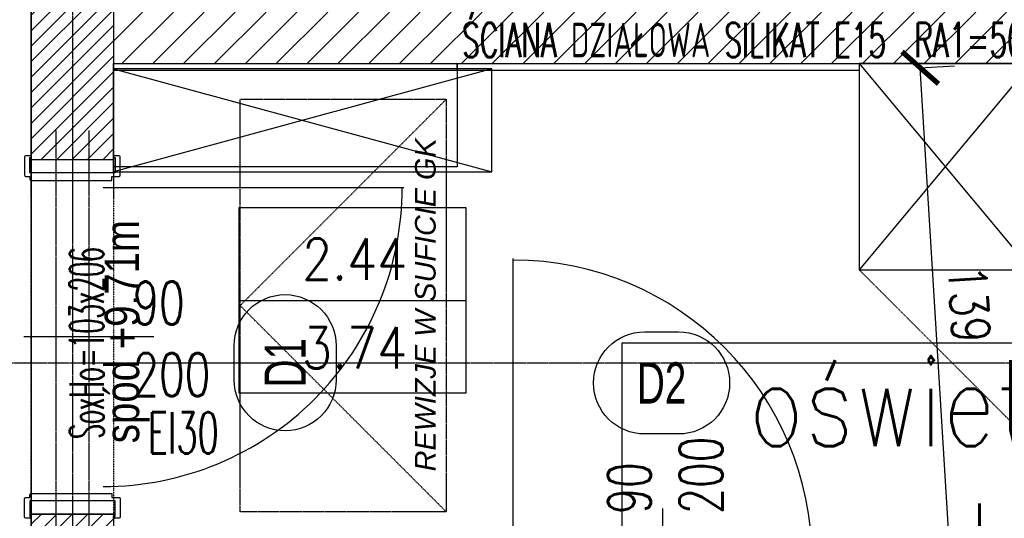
# Model space of a CAD drawing. Header units: millimetres. Extents: x 69081 to 158617, y -37521 to -9534.
# Tile 233 of 256: x 113993 to 114279, y -19254 to -19109. Entities that reach past the tile are written whole.
import ezdxf
from ezdxf.enums import TextEntityAlignment as Align

# ---------------------------------------------------------------- set-up
doc = ezdxf.new("R2010")
doc.units = ezdxf.units.MM
for name, pattern in [('DO', [0.8, 0.6, -0.1, 0, -0.1]), ('DP', [0.5, 0.3, -0.2]), ('KRESKOWA-SREDNIA', [0.2, 0.12, -0.08]), ('MP', [0.25, 0.15, -0.1])]:
    doc.linetypes.add(name, pattern=pattern)
for name, color, linetype in [('0_oświetlenie', 7, 'Continuous'), ('A-----SZ', 8, 'Continuous'), ('A-ARM', 8, 'Continuous'), ('A-MEB', 8, 'Continuous'), ('A-OSI', 8, 'DO'), ('A-SCI', 7, 'Continuous'), ('AM DRZIW WEWN', 1, 'Continuous'), ('B-widok', 9, 'Continuous'), ('BA_drz', 7, 'Continuous'), ('BA_sym', 7, 'Continuous'), ('F-BIL', 1, 'Continuous'), ('F-BIL-OP', 3, 'Continuous'), ('F-BIL-TA', 1, 'Continuous'), ('JS_OLKA KONSTR', 231, 'Continuous'), ('JS_p.poż.', 240, 'Continuous'), ('JS_PODCIĄGI', 1, 'DP'), ('Nadproża', 5, 'DO'), ('porta', 8, 'Continuous'), ('R-----OP', 1, 'Continuous')]:
    doc.layers.add(name, color=color, linetype=linetype)
doc.layers.add('OPIS', color=7, linetype='Continuous', lineweight=25)
doc.layers.add('SB_OTWORY DRZWI', color=1, linetype='Continuous', lineweight=9)
doc.styles.add('BIKTS', font='bikromsw.shx', dxfattribs={"width": 0.85})
doc.styles.add('ROMANS', font='romans.shx', dxfattribs={"height": 1})
doc.styles.add('SIMPLEX', font='simplex', dxfattribs={"width": 0.85})
doc.styles.add('SŁAWKA', font='simplex.shx', dxfattribs={"height": 12.5})
doc.styles.add('WYM--ROMANSSHX-08', font='ROMANS.SHX', dxfattribs={"width": 0.8})
doc.dimstyles.new('ROMANSSHX-K5002508105012', dxfattribs={"dimscale": 50, "dimtxt": 0.22, "dimasz": 0.2, "dimexe": 0.2, "dimexo": 0.5, "dimgap": 0.09, "dimtad": 1, "dimdec": 3, "dimrnd": 0.5, "dimdsep": 46, "dimtxsty": 'WYM--ROMANSSHX-08', "dimblk1": 'ARCHTICK', "dimblk2": 'ARCHTICK', "dimsah": 1, "dimcen": 0.1, "dimclrd": 1, "dimclre": 1, "dimclrt": 2, "dimadec": 0, "dimazin": 0, "dimtfac": 1, "dimtdec": 3, "dimtix": 1, "dimtmove": 2, "dimatfit": 3, "dimfxl": 0.5, "dimfxlon": 1, "dimtolj": 1, "dimarcsym": 0})

# ---------------------------------------------------------------- blocks, each defined once
blk = doc.blocks.new('dr1h901')
at = {"color": 0}
blk.add_line((-0.5, 0), (-0.5, 1.005), dxfattribs=at)
at = {"color": 1}
blk.add_line((0, 0.1689), (0, -0.2655), dxfattribs=at)
blk.add_arc((-0.5, 0), 1, 0, 90, dxfattribs=at)
blk = doc.blocks.new('osie')
at = {"layer": 'A-OSI'}
for p, q in [((19923.6, -41234.89), (19923.6, -43485.44)), ((17978.8, -42047.43), (20818.3, -42047.43))]:
    blk.add_line(p, q, dxfattribs=at)
blk = doc.blocks.new('_ARCHTICK')
at = {"color": 0, "linetype": 'ByBlock', "const_width": 0.15}
blk.add_lwpolyline([(-0.5, -0.5), (0.5, 0.5)], dxfattribs=at)
blk = doc.blocks.new('*D3057')
at = {"layer": 'A-SCI', "color": 1, "lineweight": -2, "transparency": 16777216}
for p, q in [((114254.89, -19122.81), (114264.87, -19122.2)), ((114263.39, -19261.33), (114254.89, -19122.81)), ((114263.39, -19261.33), (114273.37, -19260.72))]:
    blk.add_line(p, q, dxfattribs=at)
at = {"layer": 'Defpoints', "color": 0, "lineweight": 5, "transparency": 16777216}
for p in [(114250.64, -19123.07), (114254.89, -19122.81), (114259.14, -19261.59)]:
    blk.add_point(p, dxfattribs=at)
at = {"layer": 'A-SCI', "color": 1, "lineweight": -2, "transparency": 16777216, "xscale": 10, "yscale": 10, "zscale": 10}
for p, rotation in [((114254.89, -19122.81), 93.5113487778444), ((114263.39, -19261.33), 273.5113487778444)]:
    blk.add_blockref('_ARCHTICK', p, dxfattribs=dict(at, rotation=rotation))
at = {"layer": 'A-SCI', "color": 2, "transparency": 16777216, "insert": (114269.12, -19191.46), "char_height": 11, "attachment_point": 5, "rotation": 273.5113, "style": 'WYM--ROMANSSHX-08'}
blk.add_mtext('\\A1;139', dxfattribs=at)
blk = doc.blocks.new('DYBY-BL5')
at = {"layer": 'F-BIL-TA', "color": 1}
blk.add_line((0, 45), (110, 45), dxfattribs=at)
blk.add_lwpolyline([(0, 0), (0, 90), (110, 90), (110, 0)], close=True, dxfattribs=at)
at = {"layer": 'F-BIL-OP', "style": 'SIMPLEX', "width": 0.85}
blk.add_attdef('NR', text='', height=20, dxfattribs=at).set_placement((56, 55), align=Align.CENTER)
at = {"layer": 'F-BIL-OP', "color": 2, "style": 'SIMPLEX', "width": 0.85, "flags": 1}
for tag, p in [('NAZWA', (119, 55)), ('POSADZKA', (119, 12)), ('GRUPA', (119, -27)), ('RODZAJ', (119, -72))]:
    blk.add_attdef(tag, p, '', height=19, dxfattribs=at)
at = {"layer": 'F-BIL-OP', "color": 2, "style": 'SIMPLEX', "width": 0.85}
blk.add_attdef('POW.', text='', height=20, dxfattribs=at).set_placement((56, 12), align=Align.CENTER)
at = {"layer": 'F-BIL-OP', "color": 2, "style": 'SIMPLEX', "width": 0.85, "flags": 1}
blk.add_attdef('POWH.', text='', height=20, dxfattribs=at).set_placement((56, -27), align=Align.CENTER)
blk = doc.blocks.new('A$C04435ce7')
at = {"layer": 'Nadproża', "ltscale": 0.75}
for p, q in [((3319.28, 2173.87), (3319.28, 2053.87)), ((3328.86, 2173.87), (3328.86, 2053.87))]:
    blk.add_line(p, q, dxfattribs=at)
at = {"layer": 'OPIS', "insert": (3346.53, 2082.95), "char_height": 10, "width": 160, "attachment_point": 7, "rotation": 90, "style": 'WYM--ROMANSSHX-08'}
blk.add_mtext('{\\fArial|b0|i0|c238|p34;spód +9.71m}', dxfattribs=at)
blk = doc.blocks.new('symdrz')
blk.add_lwpolyline([(-10, -30, -1), (-10, 30), (10, 30, -1), (10, -30)], format="xyb", close=True)
at = {"style": 'BIKTS', "width": 0.8}
blk.add_attdef('SZERDRZ', text='', height=25, dxfattribs=at).set_placement((77.15, 8.8), align=Align.CENTER)
blk.add_attdef('SYMDRZ', text='', height=25, dxfattribs=at).set_placement((0, 0), align=Align.MIDDLE)
blk.add_attdef('WYSDRZ', text='', height=25, dxfattribs=at).set_placement((77.15, -9.49), align=Align.TOP_CENTER)
blk = doc.blocks.new('A$C253e2aa0')
at = {"layer": 'B-widok', "color": 1, "linetype": 'MP'}
blk.add_lwpolyline([(0, 60), (120, 60), (120, 0), (0, 0), (0, 60)], dxfattribs=at)
at = {"layer": 'B-widok', "linetype": 'MP'}
blk.add_lwpolyline([(0, 0), (60, 60), (120, 0)], dxfattribs=at)
at = {"layer": 'R-----OP', "ltscale": 10, "insert": (11.78, 9.11, 36538.02), "char_height": 6, "width": 4709.9909, "attachment_point": 1, "style": 'SŁAWKA'}
blk.add_mtext('{\\fArial|b0|i1|c0|p34;REWIZJE W SUFICIE GK}', dxfattribs=at)
blk = doc.blocks.new('A$C40e4dba9')
at = {"layer": 'A-SCI', "color": 4}
for p, q in [((0, 0), (0, 24)), ((103, 0), (103, 24))]:
    blk.add_line(p, q, dxfattribs=at)
at = {"layer": 'JS_PODCIĄGI', "lineweight": -3}
for p, q in [((0, 24), (103, 24)), ((103, 0), (0, 0))]:
    blk.add_line(p, q, dxfattribs=at)
at = {"layer": 'AM DRZIW WEWN', "insert": (21.87, 12.86), "char_height": 10, "width": 61.9698, "attachment_point": 1, "style": 'ROMANS'}
blk.add_mtext('{\\W0.5;SoxHo=103x206}', dxfattribs=at)

msp = doc.modelspace()

# ---------------------------------------------------------------- hatches: boundary and pattern name
at = {"layer": 'A-----SZ'}
h = msp.add_hatch(dxfattribs=at)
h.set_pattern_fill('ANSI31', color=256, scale=2)
h.set_pattern_definition([(45, (77432.36, 11586.2524), (-4.4901281, 4.4901281), [])])
h.paths.add_polyline_path([(113616.1415, -18660.5941), (113604.1415, -18660.5941), (113604.1415, -18910.5941), (113625.1415, -18910.5941), (113625.1415, -18898.5941), (113616.1415, -18898.5941)])
h.paths.add_polyline_path([(113821.1415, -18696.5941), (113733.1415, -18696.5941), (113733.1415, -18660.5941), (113721.1415, -18660.5941), (113721.1415, -18708.5941), (113821.1415, -18708.5941)])
h.paths.add_polyline_path([(113821.1415, -18898.5941), (113728.1415, -18898.5941), (113728.1415, -18910.5941), (113821.1415, -18910.5941)])
h.paths.add_polyline_path([(113821.1415, -19106.5941), (113195.1415, -19106.5941), (113195.1415, -19121.5941), (113821.1415, -19121.5941)])
h.paths.add_polyline_path([(114646.1415, -19106.5941), (114020.1415, -19106.5941), (114020.1415, -19121.5941), (114646.1415, -19121.5941)])
h.paths.add_polyline_path([(114113.1945, -18898.5941), (114020.1415, -18898.5941), (114020.1415, -18910.5941), (114113.1945, -18910.5941)])
h.paths.add_polyline_path([(114237.1415, -18660.5941), (114225.1415, -18660.5941), (114225.1415, -18898.5941), (114216.1945, -18898.5941), (114216.1945, -18910.5941), (114237.1415, -18910.5941)])
h.paths.add_polyline_path([(114120.1415, -18660.5941), (114108.1415, -18660.5941), (114108.1415, -18696.5941), (114020.1415, -18696.5941), (114020.1415, -18708.5941), (114120.1415, -18708.5941)])
h.paths.add_polyline_path([(114128.1415, -19261.5941), (114020.1415, -19261.5941), (114020.1415, -19273.5941), (114128.1415, -19273.5941)])
h.paths.add_polyline_path([(114287.1415, -19261.5941), (114231.1415, -19261.5941), (114231.1415, -19273.5941), (114275.1415, -19273.5941), (114275.1415, -19421.5941), (114287.1415, -19421.5941)])
h.paths.add_polyline_path([(114646.1415, -19421.5941), (114108.1415, -19421.5941), (114108.1415, -19436.5941), (114646.1415, -19436.5941)])
h.paths.add_polyline_path([(114120.1415, -19373.5941), (114020.1415, -19373.5941), (114020.1415, -19385.5941), (114108.1415, -19385.5941), (114108.1415, -19421.5941), (114120.1415, -19421.5941)])
h.paths.add_polyline_path([(114120.1415, -19436.5941), (114108.1415, -19436.5941), (114108.1415, -19472.5941), (114020.1415, -19472.5941), (114020.1415, -19484.5941), (114120.1415, -19484.5941)])
h.paths.add_polyline_path([(113821.1415, -19373.5941), (113721.1415, -19373.5941), (113721.1415, -19421.5941), (113721.1415, -19484.5941), (113821.1415, -19484.5941), (113821.1415, -19472.5941), (113733.1415, -19472.5941), (113733.1415, -19421.5941), (113733.1415, -19385.5941), (113821.1415, -19385.5941)])
h.paths.add_polyline_path([(114130.1415, -19634.5941), (114020.1415, -19634.5941), (114020.1415, -19646.5941), (114130.1415, -19646.5941)])
h = msp.add_hatch(dxfattribs=at)
h.set_pattern_fill('ANSI31', color=256)
h.set_pattern_definition([(45, (84343.599, 860.3168), (-2.24506404, 2.24506402), [])])
h.paths.add_polyline_path([(113996.1415, -19095.5941), (114020.1415, -19095.5941), (114020.1415, -19149.5941), (113996.1415, -19149.5941)])
h = msp.add_hatch(dxfattribs=at)
h.set_pattern_fill('ANSI31', color=256)
h.set_pattern_definition([(45, (84343.599, 703.3168), (-2.24506404, 2.24506402), [])])
h.paths.add_polyline_path([(113996.1415, -19252.5941), (114020.1415, -19252.5941), (114020.1814, -19385.5849), (113996.1814, -19385.5849)])

# ---------------------------------------------------------------- linework, layer by layer
msp.add_lwpolyline([(111556.6836, -18844.1938), (111703.244, -18807.7598), (111981.0586, -20011.1069), (112126.2397, -19977.5892), (112217.3915, -20376.0176), (113845.1415, -20376.0176), (113845.1415, -18660.5941), (113996.1415, -18660.5941), (113996.1415, -20536.5941), (111947.4049, -20536.5941), (111556.4636, -18843.6979)])
at = {"layer": 'A-ARM'}
msp.add_lwpolyline([(114130.1787, -19123.0706), (114020.1415, -19123.0706), (114020.1415, -19153.0706), (114130.1787, -19153.0706), (114130.1787, -19123.0706), (114020.1415, -19153.0706), (114020.1415, -19123.0706), (114130.1787, -19153.0706)], dxfattribs=at)
at = {"layer": 'A-MEB'}
for p, q in [((114237.1415, -19121.5941), (114287.1415, -19181.5941)), ((114287.1415, -19121.5941), (114237.1415, -19181.5941))]:
    msp.add_line(p, q, dxfattribs=at)
for points in [[(114120.1415, -19121.5941), (114120.1415, -19151.5941), (114020.1415, -19151.5941), (114020.1415, -19121.5941)], [(114120.1415, -19121.5941), (114120.1415, -19123.5941), (114020.1415, -19123.5941), (114020.1415, -19121.5941)], [(114237.1415, -19121.5941), (114237.1415, -19123.5941), (114120.1415, -19123.5941), (114120.1415, -19121.5941)], [(114237.1415, -19121.5941), (114237.1415, -19181.5941), (114287.1415, -19181.5941), (114287.1415, -19121.5941)]]:
    msp.add_lwpolyline(points, close=True, dxfattribs=at)
at = {"layer": 'A-MEB', "linetype": 'KRESKOWA-SREDNIA'}
msp.add_lwpolyline([(114287.1415, -19181.5941), (114287.1415, -19231.5941), (114237.1415, -19181.5941)], dxfattribs=at)
at = {"layer": 'A-SCI', "color": 5}
msp.add_line((114020.1415, -19121.5941), (114646.1415, -19121.5941), dxfattribs=at)
at = {"layer": 'A-SCI', "color": 4}
msp.add_line((114020.1415, -19149.5941), (113996.1415, -19149.5941), dxfattribs=at)
for points in [[(113996.1415, -19160.5941), (113996.1415, -19095.5941), (114020.1415, -19095.5941), (114020.1415, -19160.5941)], [(114020.1415, -19121.5941), (114646.1415, -19121.5941)]]:
    msp.add_lwpolyline(points, dxfattribs=at)
msp.add_lwpolyline([(114020.1415, -19656.5941), (113996.1415, -19656.5941), (113996.1415, -19252.5941), (114020.1415, -19252.5941)], close=True, dxfattribs=at)
at = {"layer": 'JS_PODCIĄGI', "lineweight": -3}
msp.add_line((114020.1415, -19140.5941), (114020.1415, -19149.5941), dxfattribs=at)
at = {"layer": 'porta'}
for points in [[(113995.7415, -19148.8941), (113996.1415, -19148.8941), (113996.1415, -19148.3941), (113994.5415, -19148.3941, 0.41421356), (113994.2415, -19148.6941), (113994.2415, -19154.0441, 0.36992408), (113994.5415, -19154.3941), (113995.7415, -19154.3941), (113995.7415, -19155.0941, 0.41421356), (113996.2415, -19155.5941), (114019.5915, -19155.5941), (114019.5915, -19154.3941), (114021.7415, -19154.3941, 0.45993492), (114022.0415, -19154.0441), (114022.0415, -19148.6941, 0.41421356), (114021.7415, -19148.3941), (114020.1415, -19148.3941), (114020.1415, -19148.8941), (114020.5415, -19148.8941), (114020.5415, -19153.3941), (113995.7415, -19153.3941), (113995.7415, -19148.8941), (113996.1415, -19148.8941)], [(113995.7415, -19253.2941), (113996.1415, -19253.2941), (113996.1415, -19253.7941), (113994.5415, -19253.7941, -0.41421356), (113994.2415, -19253.4941), (113994.2415, -19248.1441, -0.36992408), (113994.5415, -19247.7941), (113995.7415, -19247.7941), (113995.7415, -19247.0941, -0.41421356), (113996.2415, -19246.5941), (114019.5915, -19246.5941), (114019.5915, -19247.7941), (114021.7415, -19247.7941, -0.45993492), (114022.0415, -19248.1441), (114022.0415, -19253.4941, -0.41421356), (114021.7415, -19253.7941), (114020.1415, -19253.7941), (114020.1415, -19253.2941), (114020.5415, -19253.2941), (114020.5415, -19248.7941), (113995.7415, -19248.7941), (113995.7415, -19253.2941), (113996.1415, -19253.2941)]]:
    msp.add_lwpolyline(points, format="xyb", dxfattribs=at)

# ---------------------------------------------------------------- block references
at = {"layer": 'A-SCI', "color": 4}
msp.add_blockref('osie', (94084.5456, 22838.835), dxfattribs=at)
at = {"layer": 'AM DRZIW WEWN'}
ref = msp.add_blockref('symdrz', (114070.0483, -19208.5941), dxfattribs=dict(at, xscale=0.4950000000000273, yscale=0.4950000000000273, zscale=0.4950000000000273, rotation=90))
ref.add_attrib('Symdrz', 'D1', dxfattribs={"layer": 'BA_sym', "height": 12, "rotation": 90, "style": 'BIKTS', "width": 0.7}).set_placement((114070.0483, -19208.5941), align=Align.MIDDLE_CENTER)
ref = msp.add_blockref('symdrz', (114179.6198, -19214.4696), dxfattribs=dict(at, xscale=0.4950000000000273, yscale=0.4950000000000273, zscale=0.4950000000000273))
ref.add_attrib('Symdrz', 'D2', dxfattribs={"layer": 'BA_sym', "height": 12, "style": 'BIKTS', "width": 0.7}).set_placement((114179.6198, -19214.4696), align=Align.MIDDLE_CENTER)
at = {"layer": 'B-widok', "rotation": 90}
msp.add_blockref('A$C253e2aa0', (114116.9583, -19251.9687, 1016.3039), dxfattribs=at)
at = {"layer": 'BA_drz', "xscale": -87, "yscale": -87, "zscale": -87}
for p, rotation in [((114017.1415, -19201.0941), 89.99999999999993), ((114179.9029, -19265.7217), 180)]:
    msp.add_blockref('dr1h901', p, dxfattribs=dict(at, rotation=rotation))
at = {"layer": 'F-BIL', "xscale": 0.6, "yscale": 0.6, "zscale": 0.6}
msp.add_blockref('DYBY-BL5', (114056.669, -19217.4721), dxfattribs=at).add_auto_attribs({'NR': '2.44', 'POW.': '3.74'})
at = {"layer": 'JS_OLKA KONSTR'}
msp.add_blockref('A$C04435ce7', (110684.0499, -21314.9635), dxfattribs=at)
at = {"layer": 'SB_OTWORY DRZWI', "rotation": 90}
msp.add_blockref('A$C40e4dba9', (114020.1415, -19252.5941), dxfattribs=at)

# ---------------------------------------------------------------- texts
at = {"layer": '0_oświetlenie', "linetype": 'Continuous', "insert": (114362.1541, -19207.8517, 1), "char_height": 25, "width": 378.004849, "attachment_point": 2, "style": 'WYM--ROMANSSHX-08', "bg_fill": 16, "box_fill_scale": 1.2, "bg_fill_color": 257, "bg_fill_transparency": 0}
msp.add_mtext('\\Fsimplex.shx|c238;oświetlenie wg projektu powtarzalnego wnętrz \\Pmoduł 2D', dxfattribs=at)
at = {"layer": 'JS_p.poż.', "ltscale": 0.02, "insert": (114030.0793, -19222.9982), "char_height": 12, "width": 260.223155, "attachment_point": 1, "style": 'ROMANS'}
msp.add_mtext('{\\W0.6;EI30}', dxfattribs=at)
at = {"layer": 'R-----OP', "style": 'ROMANS'}
for s, insert, char_height, width, attachment_point in [('{\\W0.6;ŚCIANA DZIAŁOWA SILIKAT E15  RA1=50 dB (RA1norm=50 dB)}', (114121.5923, -19123.0706), 10, 360.981739, 7), ('\\pxql;{\\W0.7; 90\\P 200\\P }', (114019.815, -19184.9651), 12.5, 342.829506, 1)]:
    msp.add_mtext(s, dxfattribs=dict(at, insert=insert, char_height=char_height, width=width, attachment_point=attachment_point))
at = {"layer": 'R-----OP', "insert": (114197.3369, -18889.7194), "char_height": 12.5, "width": 362.829506, "attachment_point": 9, "rotation": 90, "style": 'ROMANS'}
msp.add_mtext('\\pxql;{\\W0.7;90\\P200}', dxfattribs=at)

# ---------------------------------------------------------------- dimensions: what is measured, and where the dimension line sits
at = {"layer": 'A-SCI'}
dim = msp.add_aligned_dim(p1=(114259.1415, -19261.5941), p2=(114250.6415, -19123.0706), distance=-4.2551, dimstyle='ROMANSSHX-K5002508105012', dxfattribs=at)
dim.commit()
dim.dimension.update_dxf_attribs({"geometry": '*D3057', "text_midpoint": (114269.1199, -19191.4593)})

doc.saveas('drawing.dxf')
